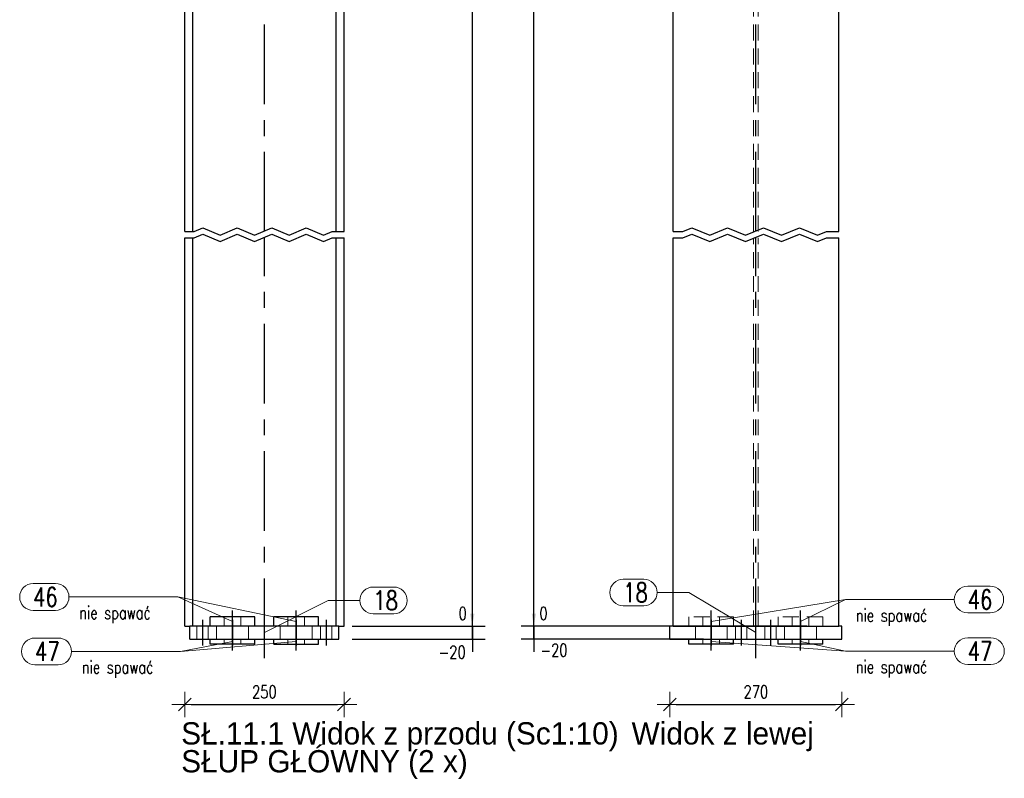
# Model space of a CAD drawing. Header units: millimetres. Extents: x 2097 to 3301, y 14853 to 15503.
# Tile 34 of 97: x 2280 to 2435, y 15200 to 15319. Entities that reach past the tile are written whole.
import ezdxf

# ---------------------------------------------------------------- set-up
doc = ezdxf.new("R2010")
doc.units = ezdxf.units.MM
doc.header["$LTSCALE"] = 10
doc.linetypes.add('HIDDEN', pattern=[0.375, 0.25, -0.125])
doc.linetypes.add('MITTE', pattern=[2, 1.25, -0.25, 0.25, -0.25])
doc.layers.get('Defpoints').update_dxf_attribs({"color": 1})
for name, color, linetype, lineweight in [('PS_DIM', 4, 'Continuous', 13), ('PS_Hidden', 2, 'HIDDEN', 9), ('PS_Pos', 1, 'Continuous', 15), ('PS_SOLID', 7, 'Continuous', 30)]:
    doc.layers.add(name, color=color, linetype=linetype, lineweight=lineweight)
doc.layers.add('PS_MID', color=5, linetype='MITTE')
doc.layers.add('PS_SHAPE', color=3, linetype='Continuous')
doc.styles.add('simplex', font='simplex.shx', dxfattribs={"width": 0.75})
doc.dimstyles.new('1_10_GŁ_DS1-LS10', dxfattribs={"dimtxt": 2, "dimasz": 2, "dimexe": 2, "dimexo": 5, "dimgap": 1, "dimtad": 1, "dimjust": 4, "dimdec": 0, "dimlfac": 10, "dimtxsty": 'simplex', "dimblk1": 'NONE', "dimsah": 1, "dimcen": 2, "dimclrd": 256, "dimclre": 256, "dimclrt": 3, "dimadec": 1, "dimazin": 0, "dimtfac": 1, "dimtdec": 0, "dimtmove": 2, "dimatfit": 3, "dimfxl": 1, "dimarcsym": 0})
doc.dimstyles.new('1_10_PRZ', dxfattribs={"dimtxt": 2, "dimasz": 1, "dimexe": 2, "dimexo": 5, "dimgap": 1, "dimtad": 1, "dimdec": 0, "dimlfac": 10, "dimtxsty": 'simplex', "dimblk": 'dimznak', "dimcen": 2, "dimse1": 1, "dimse2": 1, "dimclrt": 3, "dimadec": 1, "dimazin": 0, "dimtfac": 1, "dimtdec": 0, "dimtix": 1, "dimtmove": 2, "dimatfit": 3, "dimldrblk": 'dim-grot', "dimfxl": 1, "dimarcsym": 0})

# ---------------------------------------------------------------- blocks, each defined once
blk = doc.blocks.new('dimznak')
at = {"color": 0}
for points in [[(0, 2), (0, -2)], [(-2, 0), (2, 0)]]:
    blk.add_lwpolyline(points, dxfattribs=at)
at = {"color": 2}
blk.add_lwpolyline([(1, 1), (-1, -1)], dxfattribs=at)
blk = doc.blocks.new('*D1316')
at = {"layer": 'Defpoints', "color": 0, "transparency": 16777216}
for p in [(2306.1, 15232.8), (2331.1, 15232.8), (2331.1, 15211.61)]:
    blk.add_point(p, dxfattribs=at)
at = {"layer": 'PS_DIM', "color": 0, "lineweight": -2, "transparency": 16777216}
blk.add_line((2307.1, 15211.61), (2330.1, 15211.61), dxfattribs=at)
at = {"layer": 'PS_DIM', "color": 0, "lineweight": -2, "transparency": 16777216, "rotation": 180}
blk.add_blockref('dimznak', (2306.1, 15211.61), dxfattribs=at)
at = {"layer": 'PS_DIM', "color": 0, "lineweight": -2, "transparency": 16777216}
blk.add_blockref('dimznak', (2331.1, 15211.61), dxfattribs=at)
at = {"layer": 'PS_DIM', "color": 3, "transparency": 16777216, "insert": (2318.6, 15213.61), "char_height": 2, "attachment_point": 5, "style": 'simplex'}
blk.add_mtext('250', dxfattribs=at)
blk = doc.blocks.new('dim-grot')
blk.add_hatch(color=256).paths.add_polyline_path([(0, 0), (-2, 0.5), (-2, -0.5)])
blk.add_lwpolyline([(0, 0), (-2, 0.5), (-2, -0.5), (0, 0)])
blk = doc.blocks.new('*D1320')
at = {"layer": 'Defpoints', "color": 0, "transparency": 16777216}
for p in [(2382.25, 15223.91), (2409.25, 15223.91), (2409.25, 15211.61)]:
    blk.add_point(p, dxfattribs=at)
at = {"layer": 'PS_DIM', "color": 0, "lineweight": -2, "transparency": 16777216}
blk.add_line((2383.25, 15211.61), (2408.25, 15211.61), dxfattribs=at)
at = {"layer": 'PS_DIM', "color": 0, "lineweight": -2, "transparency": 16777216, "rotation": 180}
blk.add_blockref('dimznak', (2382.25, 15211.61), dxfattribs=at)
at = {"layer": 'PS_DIM', "color": 0, "lineweight": -2, "transparency": 16777216}
blk.add_blockref('dimznak', (2409.25, 15211.61), dxfattribs=at)
at = {"layer": 'PS_DIM', "color": 3, "transparency": 16777216, "insert": (2395.75, 15213.61), "char_height": 2, "attachment_point": 5, "style": 'simplex'}
blk.add_mtext('270', dxfattribs=at)
blk = doc.blocks.new('*X77')
at = {"color": 0}
blk.add_text('Widok z lewej', height=3.5, dxfattribs=at).set_placement((3692.82, 15205.34))
blk = doc.blocks.new('*D1324')
at = {"layer": 'Defpoints', "color": 0, "transparency": 16777216}
for p in [(2331.1, 15223.91), (2351.25, 15223.91), (2327.4, 15221.91)]:
    blk.add_point(p, dxfattribs=at)
at = {"layer": 'PS_DIM', "lineweight": -2, "transparency": 16777216}
for p, q in [((2351.25, 15225.91), (2351.25, 15227.91)), ((2336.1, 15223.91), (2353.25, 15223.91)), ((2351.25, 15221.91), (2351.25, 15223.91)), ((2332.4, 15221.91), (2353.25, 15221.91)), ((2351.25, 15221.91), (2351.25, 15219.91))]:
    blk.add_line(p, q, dxfattribs=at)
at = {"layer": 'PS_DIM', "transparency": 16777216}
blk.add_solid([(2350.91, 15225.91), (2351.58, 15225.91), (2351.25, 15223.91)], dxfattribs=at)
at = {"layer": 'PS_DIM', "color": 3, "transparency": 16777216, "insert": (2348.08, 15219.84), "char_height": 2, "attachment_point": 5, "rotation": 0.0573, "style": 'simplex'}
blk.add_mtext('-20', dxfattribs=at)
blk = doc.blocks.new('_None')
blk = doc.blocks.new('*D1325')
at = {"layer": 'Defpoints', "color": 0, "transparency": 16777216}
for p in [(2327.4, 15223.91), (2331.1, 15223.91), (2351.25, 15223.91)]:
    blk.add_point(p, dxfattribs=at)
at = {"layer": 'PS_DIM', "lineweight": -2, "transparency": 16777216}
for p, q in [((2351.25, 15225.91), (2351.25, 15227.91)), ((2332.4, 15223.91), (2353.25, 15223.91)), ((2336.1, 15223.91), (2353.25, 15223.91)), ((2351.25, 15223.91), (2351.25, 15221.91))]:
    blk.add_line(p, q, dxfattribs=at)
at = {"layer": 'PS_DIM', "transparency": 16777216}
blk.add_solid([(2350.91, 15225.91), (2351.58, 15225.91), (2351.25, 15223.91)], dxfattribs=at)
at = {"layer": 'PS_DIM', "color": 3, "transparency": 16777216, "insert": (2349.73, 15225.93), "char_height": 2, "attachment_point": 5, "rotation": 0.0573, "style": 'simplex'}
blk.add_mtext('0', dxfattribs=at)
blk = doc.blocks.new('*D1326')
at = {"layer": 'Defpoints', "color": 0, "transparency": 16777216}
for p in [(2321.59, 15346.41), (2351.25, 15346.41), (2331.1, 15223.91)]:
    blk.add_point(p, dxfattribs=at)
at = {"layer": 'PS_DIM', "lineweight": -2, "transparency": 16777216}
for p, q in [((2326.59, 15346.41), (2353.25, 15346.41)), ((2351.25, 15223.91), (2351.25, 15344.41)), ((2336.1, 15223.91), (2353.25, 15223.91))]:
    blk.add_line(p, q, dxfattribs=at)
at = {"layer": 'PS_DIM', "transparency": 16777216}
blk.add_solid([(2350.91, 15344.41), (2351.58, 15344.41), (2351.25, 15346.41)], dxfattribs=at)
at = {"layer": 'PS_DIM', "color": 3, "transparency": 16777216, "insert": (2347.58, 15348.43), "char_height": 2, "attachment_point": 5, "rotation": 0.0573, "style": 'simplex'}
blk.add_mtext('5645', dxfattribs=at)
blk = doc.blocks.new('*D1327')
at = {"layer": 'Defpoints', "color": 0, "transparency": 16777216}
for p in [(2318.2, 15357.41), (2351.25, 15357.41), (2331.1, 15223.91)]:
    blk.add_point(p, dxfattribs=at)
at = {"layer": 'PS_DIM', "lineweight": -2, "transparency": 16777216}
for p, q in [((2323.2, 15357.41), (2353.25, 15357.41)), ((2351.25, 15223.91), (2351.25, 15355.41)), ((2336.1, 15223.91), (2353.25, 15223.91))]:
    blk.add_line(p, q, dxfattribs=at)
at = {"layer": 'PS_DIM', "transparency": 16777216}
blk.add_solid([(2350.91, 15355.41), (2351.58, 15355.41), (2351.25, 15357.41)], dxfattribs=at)
at = {"layer": 'PS_DIM', "color": 3, "transparency": 16777216, "insert": (2347.58, 15359.43), "char_height": 2, "attachment_point": 5, "rotation": 0.0573, "style": 'simplex'}
blk.add_mtext('5755', dxfattribs=at)
blk = doc.blocks.new('*D1328')
at = {"layer": 'Defpoints', "color": 0, "transparency": 16777216}
for p in [(2307.42, 15366.6), (2351.25, 15366.6), (2331.1, 15223.91)]:
    blk.add_point(p, dxfattribs=at)
at = {"layer": 'PS_DIM', "lineweight": -2, "transparency": 16777216}
for p, q in [((2312.42, 15366.6), (2353.25, 15366.6)), ((2351.25, 15223.91), (2351.25, 15364.6)), ((2336.1, 15223.91), (2353.25, 15223.91))]:
    blk.add_line(p, q, dxfattribs=at)
at = {"layer": 'PS_DIM', "transparency": 16777216}
blk.add_solid([(2350.91, 15364.6), (2351.58, 15364.6), (2351.25, 15366.6)], dxfattribs=at)
at = {"layer": 'PS_DIM', "color": 3, "transparency": 16777216, "insert": (2347.58, 15368.62), "char_height": 2, "attachment_point": 5, "rotation": 0.0573, "style": 'simplex'}
blk.add_mtext('5847', dxfattribs=at)
blk = doc.blocks.new('*D1329')
at = {"layer": 'Defpoints', "color": 0, "transparency": 16777216}
for p in [(2307.42, 15396.98), (2351.25, 15396.98), (2331.1, 15223.91)]:
    blk.add_point(p, dxfattribs=at)
at = {"layer": 'PS_DIM', "lineweight": -2, "transparency": 16777216}
for p, q in [((2312.42, 15396.98), (2353.25, 15396.98)), ((2351.25, 15223.91), (2351.25, 15394.98)), ((2336.1, 15223.91), (2353.25, 15223.91))]:
    blk.add_line(p, q, dxfattribs=at)
at = {"layer": 'PS_DIM', "transparency": 16777216}
blk.add_solid([(2350.91, 15394.98), (2351.58, 15394.98), (2351.25, 15396.98)], dxfattribs=at)
at = {"layer": 'PS_DIM', "color": 3, "transparency": 16777216, "insert": (2348.05, 15399), "char_height": 2, "attachment_point": 5, "rotation": 0.0573, "style": 'simplex'}
blk.add_mtext('6151', dxfattribs=at)
blk = doc.blocks.new('*D1330')
at = {"layer": 'Defpoints', "color": 0, "transparency": 16777216}
for p in [(2307.42, 15415.98), (2351.25, 15415.98), (2331.1, 15223.91)]:
    blk.add_point(p, dxfattribs=at)
at = {"layer": 'PS_DIM', "lineweight": -2, "transparency": 16777216}
for p, q in [((2312.42, 15415.98), (2353.25, 15415.98)), ((2351.25, 15223.91), (2351.25, 15413.98)), ((2336.1, 15223.91), (2353.25, 15223.91))]:
    blk.add_line(p, q, dxfattribs=at)
at = {"layer": 'PS_DIM', "transparency": 16777216}
blk.add_solid([(2350.91, 15413.98), (2351.58, 15413.98), (2351.25, 15415.98)], dxfattribs=at)
at = {"layer": 'PS_DIM', "color": 3, "transparency": 16777216, "insert": (2347.9, 15418), "char_height": 2, "attachment_point": 5, "rotation": 0.0573, "style": 'simplex'}
blk.add_mtext('6341', dxfattribs=at)
blk = doc.blocks.new('*D1331')
at = {"layer": 'Defpoints', "color": 0, "transparency": 16777216}
for p in [(2318.2, 15438.91), (2351.25, 15438.91), (2331.1, 15223.91)]:
    blk.add_point(p, dxfattribs=at)
at = {"layer": 'PS_DIM', "lineweight": -2, "transparency": 16777216}
for p, q in [((2323.2, 15438.91), (2353.25, 15438.91)), ((2351.25, 15223.91), (2351.25, 15436.91)), ((2336.1, 15223.91), (2353.25, 15223.91))]:
    blk.add_line(p, q, dxfattribs=at)
at = {"layer": 'PS_DIM', "transparency": 16777216}
blk.add_solid([(2350.91, 15436.91), (2351.58, 15436.91), (2351.25, 15438.91)], dxfattribs=at)
at = {"layer": 'PS_DIM', "color": 3, "transparency": 16777216, "insert": (2347.58, 15437.25), "char_height": 2, "attachment_point": 5, "rotation": 0.0573, "style": 'simplex'}
blk.add_mtext('6570', dxfattribs=at)
blk = doc.blocks.new('*D1332')
at = {"layer": 'Defpoints', "color": 0, "transparency": 16777216}
for p in [(2307.42, 15441.23), (2351.25, 15441.23), (2331.1, 15223.91)]:
    blk.add_point(p, dxfattribs=at)
at = {"layer": 'PS_DIM', "lineweight": -2, "transparency": 16777216}
for p, q in [((2312.42, 15441.23), (2353.25, 15441.23)), ((2351.25, 15223.91), (2351.25, 15439.23)), ((2336.1, 15223.91), (2353.25, 15223.91))]:
    blk.add_line(p, q, dxfattribs=at)
at = {"layer": 'PS_DIM', "transparency": 16777216}
blk.add_solid([(2350.91, 15439.23), (2351.58, 15439.23), (2351.25, 15441.23)], dxfattribs=at)
at = {"layer": 'PS_DIM', "color": 3, "transparency": 16777216, "insert": (2347.58, 15443.25), "char_height": 2, "attachment_point": 5, "rotation": 0.0573, "style": 'simplex'}
blk.add_mtext('6593', dxfattribs=at)
blk = doc.blocks.new('*D1333')
at = {"layer": 'Defpoints', "color": 0, "transparency": 16777216}
for p in [(2312.21, 15451.91), (2351.25, 15451.91), (2331.1, 15223.91)]:
    blk.add_point(p, dxfattribs=at)
at = {"layer": 'PS_DIM', "lineweight": -2, "transparency": 16777216}
for p, q in [((2317.21, 15451.91), (2353.25, 15451.91)), ((2351.25, 15223.91), (2351.25, 15449.91)), ((2336.1, 15223.91), (2353.25, 15223.91))]:
    blk.add_line(p, q, dxfattribs=at)
at = {"layer": 'PS_DIM', "transparency": 16777216}
blk.add_solid([(2350.91, 15449.91), (2351.58, 15449.91), (2351.25, 15451.91)], dxfattribs=at)
at = {"layer": 'PS_DIM', "color": 3, "transparency": 16777216, "insert": (2347.58, 15453.93), "char_height": 2, "attachment_point": 5, "rotation": 0.0573, "style": 'simplex'}
blk.add_mtext('6700', dxfattribs=at)
blk = doc.blocks.new('*D1395')
at = {"layer": 'Defpoints', "color": 0, "transparency": 16777216}
for p in [(2360.89, 15223.91), (2408.75, 15223.91), (2392.55, 15221.91)]:
    blk.add_point(p, dxfattribs=at)
at = {"layer": 'PS_DIM', "lineweight": -2, "transparency": 16777216}
for p, q in [((2360.89, 15225.91), (2360.89, 15227.91)), ((2403.75, 15223.91), (2358.89, 15223.91)), ((2360.89, 15221.91), (2360.89, 15223.91)), ((2387.55, 15221.91), (2358.89, 15221.91)), ((2360.89, 15221.91), (2360.89, 15219.91))]:
    blk.add_line(p, q, dxfattribs=at)
at = {"layer": 'PS_DIM', "transparency": 16777216}
blk.add_solid([(2360.56, 15225.91), (2361.23, 15225.91), (2360.89, 15223.91)], dxfattribs=at)
at = {"layer": 'PS_DIM', "color": 3, "transparency": 16777216, "insert": (2364.06, 15220.16), "char_height": 2, "attachment_point": 5, "rotation": 0.0573, "style": 'simplex'}
blk.add_mtext('-20', dxfattribs=at)
blk = doc.blocks.new('*D1396')
at = {"layer": 'Defpoints', "color": 0, "transparency": 16777216}
for p in [(2360.89, 15223.91), (2392.55, 15223.91), (2408.75, 15223.91)]:
    blk.add_point(p, dxfattribs=at)
at = {"layer": 'PS_DIM', "lineweight": -2, "transparency": 16777216}
for p, q in [((2360.89, 15225.91), (2360.89, 15227.91)), ((2403.75, 15223.91), (2358.89, 15223.91)), ((2387.55, 15223.91), (2358.89, 15223.91)), ((2360.89, 15223.91), (2360.89, 15221.91))]:
    blk.add_line(p, q, dxfattribs=at)
at = {"layer": 'PS_DIM', "transparency": 16777216}
blk.add_solid([(2360.56, 15225.91), (2361.23, 15225.91), (2360.89, 15223.91)], dxfattribs=at)
at = {"layer": 'PS_DIM', "color": 3, "transparency": 16777216, "insert": (2362.41, 15225.93), "char_height": 2, "attachment_point": 5, "rotation": 0.0573, "style": 'simplex'}
blk.add_mtext('0', dxfattribs=at)
blk = doc.blocks.new('*D1397')
at = {"layer": 'Defpoints', "color": 0, "transparency": 16777216}
for p in [(2360.89, 15354.41), (2381.15, 15354.41), (2408.75, 15223.91)]:
    blk.add_point(p, dxfattribs=at)
at = {"layer": 'PS_DIM', "lineweight": -2, "transparency": 16777216}
for p, q in [((2376.15, 15354.41), (2358.89, 15354.41)), ((2360.89, 15223.91), (2360.89, 15352.41)), ((2403.75, 15223.91), (2358.89, 15223.91))]:
    blk.add_line(p, q, dxfattribs=at)
at = {"layer": 'PS_DIM', "transparency": 16777216}
blk.add_solid([(2360.56, 15352.41), (2361.23, 15352.41), (2360.89, 15354.41)], dxfattribs=at)
at = {"layer": 'PS_DIM', "color": 3, "transparency": 16777216, "insert": (2364.56, 15356.43), "char_height": 2, "attachment_point": 5, "rotation": 0.0573, "style": 'simplex'}
blk.add_mtext('5725', dxfattribs=at)
blk = doc.blocks.new('*D1398')
at = {"layer": 'Defpoints', "color": 0, "transparency": 16777216}
for p in [(2360.89, 15428.91), (2381.15, 15428.91), (2408.75, 15223.91)]:
    blk.add_point(p, dxfattribs=at)
at = {"layer": 'PS_DIM', "lineweight": -2, "transparency": 16777216}
for p, q in [((2376.15, 15428.91), (2358.89, 15428.91)), ((2360.89, 15223.91), (2360.89, 15426.91)), ((2403.75, 15223.91), (2358.89, 15223.91))]:
    blk.add_line(p, q, dxfattribs=at)
at = {"layer": 'PS_DIM', "transparency": 16777216}
blk.add_solid([(2360.56, 15426.91), (2361.23, 15426.91), (2360.89, 15428.91)], dxfattribs=at)
at = {"layer": 'PS_DIM', "color": 3, "transparency": 16777216, "insert": (2364.56, 15430.93), "char_height": 2, "attachment_point": 5, "rotation": 0.0573, "style": 'simplex'}
blk.add_mtext('6470', dxfattribs=at)
blk = doc.blocks.new('*D1399')
at = {"layer": 'Defpoints', "color": 0, "transparency": 16777216}
for p in [(2360.89, 15434.91), (2381.15, 15434.91), (2408.75, 15223.91)]:
    blk.add_point(p, dxfattribs=at)
at = {"layer": 'PS_DIM', "lineweight": -2, "transparency": 16777216}
for p, q in [((2376.15, 15434.91), (2358.89, 15434.91)), ((2360.89, 15223.91), (2360.89, 15432.91)), ((2403.75, 15223.91), (2358.89, 15223.91))]:
    blk.add_line(p, q, dxfattribs=at)
at = {"layer": 'PS_DIM', "transparency": 16777216}
blk.add_solid([(2360.56, 15432.91), (2361.23, 15432.91), (2360.89, 15434.91)], dxfattribs=at)
at = {"layer": 'PS_DIM', "color": 3, "transparency": 16777216, "insert": (2364.56, 15436.93), "char_height": 2, "attachment_point": 5, "rotation": 0.0573, "style": 'simplex'}
blk.add_mtext('6530', dxfattribs=at)
blk = doc.blocks.new('*D1400')
at = {"layer": 'Defpoints', "color": 0, "transparency": 16777216}
for p in [(2360.89, 15451.91), (2388.66, 15451.91), (2408.75, 15223.91)]:
    blk.add_point(p, dxfattribs=at)
at = {"layer": 'PS_DIM', "lineweight": -2, "transparency": 16777216}
for p, q in [((2383.66, 15451.91), (2358.89, 15451.91)), ((2360.89, 15223.91), (2360.89, 15449.91)), ((2403.75, 15223.91), (2358.89, 15223.91))]:
    blk.add_line(p, q, dxfattribs=at)
at = {"layer": 'PS_DIM', "transparency": 16777216}
blk.add_solid([(2360.56, 15449.91), (2361.23, 15449.91), (2360.89, 15451.91)], dxfattribs=at)
at = {"layer": 'PS_DIM', "color": 3, "transparency": 16777216, "insert": (2364.56, 15453.93), "char_height": 2, "attachment_point": 5, "rotation": 0.0573, "style": 'simplex'}
blk.add_mtext('6700', dxfattribs=at)
blk = doc.blocks.new('*X582')
at = {"color": 1}
for p, q in [((2506.1, 15285.91), (2507.58, 15285.91)), ((2507.58, 15285.91), (2508.93, 15286.48)), ((2508.93, 15286.48), (2511.64, 15285.34)), ((2511.64, 15285.34), (2514.35, 15286.48)), ((2514.35, 15286.48), (2517.06, 15285.34)), ((2517.06, 15285.34), (2519.77, 15286.48)), ((2519.77, 15286.48), (2522.48, 15285.34)), ((2522.48, 15285.34), (2525.18, 15286.48)), ((2525.18, 15286.48), (2527.89, 15285.34)), ((2527.89, 15285.34), (2529.25, 15285.91)), ((2529.25, 15285.91), (2531.1, 15285.91)), ((2506.1, 15284.91), (2507.58, 15284.91)), ((2507.58, 15284.91), (2508.93, 15285.48)), ((2508.93, 15285.48), (2511.64, 15284.34)), ((2511.64, 15284.34), (2514.35, 15285.48)), ((2514.35, 15285.48), (2517.06, 15284.34)), ((2517.06, 15284.34), (2519.77, 15285.48)), ((2519.77, 15285.48), (2522.48, 15284.34)), ((2522.48, 15284.34), (2525.18, 15285.48)), ((2525.18, 15285.48), (2527.89, 15284.34)), ((2527.89, 15284.34), (2529.25, 15284.91)), ((2529.25, 15284.91), (2531.1, 15284.91))]:
    blk.add_line(p, q, dxfattribs=at)
at = {"layer": 'PS_Hidden', "color": 2, "linetype": 'HIDDEN'}
for p, q in [((2512.3, 15225.41), (2512.3, 15223.91)), ((2514.9, 15225.41), (2514.9, 15223.91)), ((2522.3, 15225.41), (2522.3, 15223.91)), ((2524.9, 15225.41), (2524.9, 15223.91)), ((2508, 15221.91), (2508, 15223.91)), ((2509.8, 15221.91), (2509.8, 15223.91)), ((2511.1, 15221.91), (2511.1, 15223.91)), ((2516.1, 15221.91), (2516.1, 15223.91)), ((2521.1, 15221.91), (2521.1, 15223.91)), ((2521.1, 15221.91), (2521.1, 15223.91)), ((2526.1, 15221.91), (2526.1, 15223.91)), ((2526.1, 15221.91), (2526.1, 15223.91)), ((2527.4, 15221.91), (2527.4, 15223.91)), ((2529.2, 15221.91), (2529.2, 15223.91)), ((2512.3, 15221.91), (2512.3, 15221.11)), ((2514.9, 15221.91), (2514.9, 15221.11)), ((2522.3, 15221.91), (2522.3, 15221.11)), ((2524.9, 15221.91), (2524.9, 15221.11))]:
    blk.add_line(p, q, dxfattribs=at)
at = {"layer": 'PS_MID', "color": 5, "linetype": 'MITTE'}
for p, q in [((2518.6, 15285.91), (2518.6, 15456.91)), ((2518.6, 15218.91), (2518.6, 15284.91)), ((2513.6, 15222.91), (2513.6, 15226.41)), ((2513.6, 15222.91), (2513.6, 15226.41)), ((2523.6, 15222.91), (2523.6, 15226.41)), ((2523.6, 15222.91), (2523.6, 15226.41)), ((2508.9, 15224.91), (2508.9, 15220.91)), ((2508.9, 15224.91), (2508.9, 15220.91)), ((2513.6, 15224.91), (2513.6, 15220.91)), ((2513.6, 15224.91), (2513.6, 15220.91)), ((2523.6, 15224.91), (2523.6, 15220.91)), ((2523.6, 15224.91), (2523.6, 15220.91)), ((2528.3, 15224.91), (2528.3, 15220.91)), ((2528.3, 15224.91), (2528.3, 15220.91)), ((2513.6, 15220.11), (2513.6, 15222.91)), ((2513.6, 15220.11), (2513.6, 15222.91)), ((2523.6, 15220.11), (2523.6, 15222.91)), ((2523.6, 15220.11), (2523.6, 15222.91))]:
    blk.add_line(p, q, dxfattribs=at)
at = {"layer": 'PS_SOLID', "color": 7, "linetype": 'Continuous'}
for p, q in [((2506.1, 15285.91), (2506.1, 15451.91)), ((2507.35, 15285.91), (2507.35, 15451.91)), ((2529.85, 15285.91), (2529.85, 15451.91)), ((2531.1, 15285.91), (2531.1, 15451.91)), ((2506.1, 15223.91), (2506.1, 15284.91)), ((2507.35, 15223.91), (2507.35, 15284.91)), ((2529.85, 15223.91), (2529.85, 15284.91)), ((2531.1, 15223.91), (2531.1, 15284.91)), ((2510.1, 15223.91), (2510.1, 15225.41)), ((2517.1, 15225.41), (2510.1, 15225.41)), ((2517.1, 15223.91), (2517.1, 15225.41)), ((2520.1, 15223.91), (2520.1, 15225.41)), ((2527.1, 15225.41), (2520.1, 15225.41)), ((2527.1, 15223.91), (2527.1, 15225.41)), ((2506.1, 15223.91), (2506.9, 15223.91)), ((2506.9, 15221.91), (2506.9, 15223.91)), ((2530.3, 15223.91), (2506.9, 15223.91)), ((2530.3, 15221.91), (2530.3, 15223.91)), ((2530.3, 15223.91), (2531.1, 15223.91)), ((2506.9, 15221.91), (2530.3, 15221.91)), ((2510.1, 15221.11), (2510.1, 15221.91)), ((2517.1, 15221.11), (2510.1, 15221.11)), ((2517.1, 15221.11), (2517.1, 15221.91)), ((2520.1, 15221.11), (2520.1, 15221.91)), ((2520.1, 15221.11), (2527.1, 15221.11)), ((2527.1, 15221.11), (2527.1, 15221.91))]:
    blk.add_line(p, q, dxfattribs=at)
blk = doc.blocks.new('*X592')
at = {"color": 1}
for p, q in [((2535.7, 15230.07), (2538.92, 15230.07)), ((2518.6, 15222.91), (2528.6, 15227.97)), ((2528.6, 15227.97), (2533.6, 15227.97)), ((2535.7, 15225.87), (2538.92, 15225.87))]:
    blk.add_line(p, q, dxfattribs=at)
for centre, start, end in [((2535.7, 15227.97), 90, 270), ((2538.92, 15227.97), 270, 90)]:
    blk.add_arc(centre, 2.1, start, end, dxfattribs=at)
at = {"color": 2, "style": 'simplex', "width": 0.75}
blk.add_text('18', height=3, dxfattribs=at).set_placement((2535.7, 15226.47))
blk = doc.blocks.new('*X599')
at = {"color": 1}
for p, q in [((2582.75, 15285.91), (2584.28, 15285.91)), ((2584.28, 15285.91), (2585.69, 15286.51)), ((2584.28, 15284.91), (2585.69, 15285.51)), ((2585.69, 15286.51), (2588.5, 15285.32)), ((2585.69, 15285.51), (2588.5, 15284.32)), ((2588.5, 15285.32), (2591.32, 15286.51)), ((2588.5, 15284.32), (2591.32, 15285.51)), ((2591.32, 15286.51), (2594.14, 15285.32)), ((2591.32, 15285.51), (2594.14, 15284.32)), ((2594.14, 15285.32), (2596.96, 15286.51)), ((2594.14, 15284.32), (2596.96, 15285.51)), ((2596.96, 15286.51), (2599.77, 15285.32)), ((2596.96, 15285.51), (2599.77, 15284.32)), ((2599.77, 15285.32), (2602.59, 15286.51)), ((2599.77, 15284.32), (2602.59, 15285.51)), ((2602.59, 15286.51), (2605.41, 15285.32)), ((2602.59, 15285.51), (2605.41, 15284.32)), ((2605.41, 15285.32), (2606.82, 15285.91)), ((2606.82, 15285.91), (2608.75, 15285.91)), ((2582.75, 15284.91), (2584.28, 15284.91)), ((2605.41, 15284.32), (2606.82, 15284.91)), ((2606.82, 15284.91), (2608.75, 15284.91))]:
    blk.add_line(p, q, dxfattribs=at)
at = {"layer": 'PS_Hidden', "color": 2, "linetype": 'HIDDEN'}
for p, q in [((2595.37, 15285.91), (2595.37, 15451.91)), ((2596.12, 15285.91), (2596.12, 15451.91)), ((2595.37, 15223.91), (2595.37, 15284.91)), ((2596.12, 15223.91), (2596.12, 15284.91)), ((2585.25, 15223.91), (2585.25, 15225.41)), ((2592.25, 15225.41), (2585.25, 15225.41)), ((2587.45, 15225.41), (2587.45, 15223.91)), ((2590.05, 15225.41), (2590.05, 15223.91)), ((2592.25, 15223.91), (2592.25, 15225.41)), ((2599.25, 15223.91), (2599.25, 15225.41)), ((2606.25, 15225.41), (2599.25, 15225.41)), ((2601.45, 15225.41), (2601.45, 15223.91)), ((2604.05, 15225.41), (2604.05, 15223.91)), ((2606.25, 15223.91), (2606.25, 15225.41)), ((2586.25, 15221.91), (2586.25, 15223.91)), ((2591.25, 15221.91), (2591.25, 15223.91)), ((2592.55, 15221.91), (2592.55, 15223.91)), ((2594.35, 15221.91), (2594.35, 15223.91)), ((2597.15, 15221.91), (2597.15, 15223.91)), ((2598.95, 15221.91), (2598.95, 15223.91)), ((2600.25, 15221.91), (2600.25, 15223.91)), ((2605.25, 15221.91), (2605.25, 15223.91)), ((2587.45, 15221.91), (2587.45, 15221.11)), ((2590.05, 15221.91), (2590.05, 15221.11)), ((2601.45, 15221.91), (2601.45, 15221.11)), ((2604.05, 15221.91), (2604.05, 15221.11))]:
    blk.add_line(p, q, dxfattribs=at)
at = {"layer": 'PS_MID', "color": 5, "linetype": 'MITTE'}
for p, q in [((2595.75, 15285.91), (2595.75, 15456.91)), ((2595.75, 15218.91), (2595.75, 15284.91)), ((2588.75, 15222.91), (2588.75, 15226.41)), ((2588.75, 15222.91), (2588.75, 15226.41)), ((2602.75, 15222.91), (2602.75, 15226.41)), ((2602.75, 15222.91), (2602.75, 15226.41)), ((2588.75, 15224.91), (2588.75, 15220.91)), ((2588.75, 15224.91), (2588.75, 15220.91)), ((2593.45, 15224.91), (2593.45, 15220.91)), ((2593.45, 15224.91), (2593.45, 15220.91)), ((2598.05, 15224.91), (2598.05, 15220.91)), ((2598.05, 15224.91), (2598.05, 15220.91)), ((2602.75, 15224.91), (2602.75, 15220.91)), ((2602.75, 15224.91), (2602.75, 15220.91)), ((2588.75, 15220.11), (2588.75, 15222.91)), ((2588.75, 15220.11), (2588.75, 15222.91)), ((2602.75, 15220.11), (2602.75, 15222.91)), ((2602.75, 15220.11), (2602.75, 15222.91))]:
    blk.add_line(p, q, dxfattribs=at)
at = {"layer": 'PS_SOLID', "color": 7, "linetype": 'Continuous'}
for p, q in [((2582.75, 15285.91), (2582.75, 15451.91)), ((2608.75, 15285.91), (2608.75, 15451.91)), ((2582.75, 15223.91), (2582.75, 15284.91)), ((2608.75, 15223.91), (2608.75, 15284.91)), ((2582.25, 15221.91), (2582.25, 15223.91)), ((2582.75, 15223.91), (2582.25, 15223.91)), ((2582.75, 15223.91), (2608.75, 15223.91)), ((2609.25, 15223.91), (2608.75, 15223.91)), ((2609.25, 15221.91), (2609.25, 15223.91)), ((2582.25, 15221.91), (2609.25, 15221.91)), ((2585.25, 15221.11), (2585.25, 15221.91)), ((2592.25, 15221.11), (2585.25, 15221.11)), ((2592.25, 15221.11), (2592.25, 15221.91)), ((2599.25, 15221.11), (2599.25, 15221.91)), ((2606.25, 15221.11), (2599.25, 15221.11)), ((2606.25, 15221.11), (2606.25, 15221.91))]:
    blk.add_line(p, q, dxfattribs=at)
blk = doc.blocks.new('*X609')
at = {"color": 1}
for p, q in [((2574.93, 15231.31), (2578.15, 15231.31)), ((2580.25, 15229.21), (2585.25, 15229.21)), ((2595.75, 15222.91), (2585.25, 15229.21)), ((2574.93, 15227.11), (2578.15, 15227.11))]:
    blk.add_line(p, q, dxfattribs=at)
for centre, start, end in [((2574.93, 15229.21), 90, 270), ((2578.15, 15229.21), 270, 90)]:
    blk.add_arc(centre, 2.1, start, end, dxfattribs=at)
at = {"color": 2, "style": 'simplex', "width": 0.75}
blk.add_text('18', height=3, dxfattribs=at).set_placement((2574.93, 15227.71))
blk = doc.blocks.new('*X616')
at = {"color": 1}
for p, q in [((2482.29, 15230.61), (2485.83, 15230.61)), ((2487.93, 15228.51), (2505.01, 15228.51)), ((2513.6, 15224.66), (2505.01, 15228.51)), ((2482.29, 15226.41), (2485.83, 15226.41))]:
    blk.add_line(p, q, dxfattribs=at)
for centre, start, end in [((2482.29, 15228.51), 90, 270), ((2485.83, 15228.51), 270, 90)]:
    blk.add_arc(centre, 2.1, start, end, dxfattribs=at)
at = {"color": 2, "style": 'simplex', "width": 0.75}
blk.add_text('46', height=3, dxfattribs=at).set_placement((2482.29, 15227.01))
at = {"color": 3, "style": 'simplex', "width": 0.75}
blk.add_text('nie spawać', height=2, dxfattribs=at).set_placement((2489.53, 15225.05))
blk = doc.blocks.new('*X617')
at = {"color": 1}
for p, q in [((2482.29, 15230.61), (2485.83, 15230.61)), ((2487.93, 15228.51), (2505.01, 15228.51)), ((2513.6, 15224.66), (2505.01, 15228.51)), ((2482.29, 15226.41), (2485.83, 15226.41))]:
    blk.add_line(p, q, dxfattribs=at)
for centre, start, end in [((2482.29, 15228.51), 90, 270), ((2485.83, 15228.51), 270, 90)]:
    blk.add_arc(centre, 2.1, start, end, dxfattribs=at)
at = {"color": 2, "style": 'simplex', "width": 0.75}
blk.add_text('46', height=3, dxfattribs=at).set_placement((2482.29, 15227.01))
at = {"color": 3, "style": 'simplex', "width": 0.75}
blk.add_text('nie spawać', height=2, dxfattribs=at).set_placement((2489.53, 15225.05))
blk = doc.blocks.new('*X618')
at = {"color": 1}
for p, q in [((2482.29, 15230.61), (2485.83, 15230.61)), ((2487.93, 15228.51), (2505.01, 15228.51)), ((2523.6, 15224.66), (2505.01, 15228.51)), ((2482.29, 15226.41), (2485.83, 15226.41))]:
    blk.add_line(p, q, dxfattribs=at)
for centre, start, end in [((2482.29, 15228.51), 90, 270), ((2485.83, 15228.51), 270, 90)]:
    blk.add_arc(centre, 2.1, start, end, dxfattribs=at)
at = {"color": 2, "style": 'simplex', "width": 0.75}
blk.add_text('46', height=3, dxfattribs=at).set_placement((2482.29, 15227.01))
at = {"color": 3, "style": 'simplex', "width": 0.75}
blk.add_text('nie spawać', height=2, dxfattribs=at).set_placement((2489.53, 15225.05))
blk = doc.blocks.new('*X619')
at = {"color": 1}
for p, q in [((2482.29, 15230.61), (2485.83, 15230.61)), ((2487.93, 15228.51), (2505.01, 15228.51)), ((2523.6, 15224.66), (2505.01, 15228.51)), ((2482.29, 15226.41), (2485.83, 15226.41))]:
    blk.add_line(p, q, dxfattribs=at)
for centre, start, end in [((2482.29, 15228.51), 90, 270), ((2485.83, 15228.51), 270, 90)]:
    blk.add_arc(centre, 2.1, start, end, dxfattribs=at)
at = {"color": 2, "style": 'simplex', "width": 0.75}
blk.add_text('46', height=3, dxfattribs=at).set_placement((2482.29, 15227.01))
at = {"color": 3, "style": 'simplex', "width": 0.75}
blk.add_text('nie spawać', height=2, dxfattribs=at).set_placement((2489.53, 15225.05))
blk = doc.blocks.new('*X620')
at = {"color": 1}
for p, q in [((2482.59, 15222.06), (2486.24, 15222.06)), ((2513.6, 15221.51), (2505.42, 15219.96)), ((2488.34, 15219.96), (2505.42, 15219.96)), ((2482.59, 15217.86), (2486.24, 15217.86))]:
    blk.add_line(p, q, dxfattribs=at)
for centre, start, end in [((2482.59, 15219.96), 90, 270), ((2486.24, 15219.96), 270, 90)]:
    blk.add_arc(centre, 2.1, start, end, dxfattribs=at)
at = {"color": 2, "style": 'simplex', "width": 0.75}
blk.add_text('47', height=3, dxfattribs=at).set_placement((2482.59, 15218.46))
at = {"color": 3, "style": 'simplex', "width": 0.75}
blk.add_text('nie spawać', height=2, dxfattribs=at).set_placement((2489.94, 15216.49))
blk = doc.blocks.new('*X621')
at = {"color": 1}
for p, q in [((2482.59, 15222.06), (2486.24, 15222.06)), ((2513.6, 15221.51), (2505.42, 15219.96)), ((2488.34, 15219.96), (2505.42, 15219.96)), ((2482.59, 15217.86), (2486.24, 15217.86))]:
    blk.add_line(p, q, dxfattribs=at)
for centre, start, end in [((2482.59, 15219.96), 90, 270), ((2486.24, 15219.96), 270, 90)]:
    blk.add_arc(centre, 2.1, start, end, dxfattribs=at)
at = {"color": 2, "style": 'simplex', "width": 0.75}
blk.add_text('47', height=3, dxfattribs=at).set_placement((2482.59, 15218.46))
at = {"color": 3, "style": 'simplex', "width": 0.75}
blk.add_text('nie spawać', height=2, dxfattribs=at).set_placement((2489.94, 15216.49))
blk = doc.blocks.new('*X622')
at = {"color": 1}
for p, q in [((2482.59, 15222.06), (2486.24, 15222.06)), ((2523.6, 15221.51), (2505.42, 15219.96)), ((2488.34, 15219.96), (2505.42, 15219.96)), ((2482.59, 15217.86), (2486.24, 15217.86))]:
    blk.add_line(p, q, dxfattribs=at)
for centre, start, end in [((2482.59, 15219.96), 90, 270), ((2486.24, 15219.96), 270, 90)]:
    blk.add_arc(centre, 2.1, start, end, dxfattribs=at)
at = {"color": 2, "style": 'simplex', "width": 0.75}
blk.add_text('47', height=3, dxfattribs=at).set_placement((2482.59, 15218.46))
at = {"color": 3, "style": 'simplex', "width": 0.75}
blk.add_text('nie spawać', height=2, dxfattribs=at).set_placement((2489.94, 15216.49))
blk = doc.blocks.new('*X623')
at = {"color": 1}
for p, q in [((2482.59, 15222.06), (2486.24, 15222.06)), ((2523.6, 15221.51), (2505.42, 15219.96)), ((2488.34, 15219.96), (2505.42, 15219.96)), ((2482.59, 15217.86), (2486.24, 15217.86))]:
    blk.add_line(p, q, dxfattribs=at)
for centre, start, end in [((2482.59, 15219.96), 90, 270), ((2486.24, 15219.96), 270, 90)]:
    blk.add_arc(centre, 2.1, start, end, dxfattribs=at)
at = {"color": 2, "style": 'simplex', "width": 0.75}
blk.add_text('47', height=3, dxfattribs=at).set_placement((2482.59, 15218.46))
at = {"color": 3, "style": 'simplex', "width": 0.75}
blk.add_text('nie spawać', height=2, dxfattribs=at).set_placement((2489.94, 15216.49))
blk = doc.blocks.new('*X648')
at = {"color": 1}
for p, q in [((2629, 15230.21), (2632.54, 15230.21)), ((2602.75, 15224.66), (2609.82, 15228.11)), ((2609.82, 15228.11), (2626.9, 15228.11)), ((2629, 15226.01), (2632.54, 15226.01))]:
    blk.add_line(p, q, dxfattribs=at)
for centre, start, end in [((2629, 15228.11), 90, 270), ((2632.54, 15228.11), 270, 90)]:
    blk.add_arc(centre, 2.1, start, end, dxfattribs=at)
at = {"color": 2, "style": 'simplex', "width": 0.75}
blk.add_text('46', height=3, dxfattribs=at).set_placement((2629, 15226.61))
at = {"color": 3, "style": 'simplex', "width": 0.75}
blk.add_text('nie spawać', height=2, dxfattribs=at).set_placement((2611.42, 15224.64))
blk = doc.blocks.new('*X649')
at = {"color": 1}
for p, q in [((2629, 15230.21), (2632.54, 15230.21)), ((2588.75, 15224.66), (2609.82, 15228.11)), ((2609.82, 15228.11), (2626.9, 15228.11)), ((2629, 15226.01), (2632.54, 15226.01))]:
    blk.add_line(p, q, dxfattribs=at)
for centre, start, end in [((2629, 15228.11), 90, 270), ((2632.54, 15228.11), 270, 90)]:
    blk.add_arc(centre, 2.1, start, end, dxfattribs=at)
at = {"color": 2, "style": 'simplex', "width": 0.75}
blk.add_text('46', height=3, dxfattribs=at).set_placement((2629, 15226.61))
at = {"color": 3, "style": 'simplex', "width": 0.75}
blk.add_text('nie spawać', height=2, dxfattribs=at).set_placement((2611.42, 15224.64))
blk = doc.blocks.new('*X650')
at = {"color": 1}
for p, q in [((2629, 15230.21), (2632.54, 15230.21)), ((2602.75, 15224.66), (2609.82, 15228.11)), ((2609.82, 15228.11), (2626.9, 15228.11)), ((2629, 15226.01), (2632.54, 15226.01))]:
    blk.add_line(p, q, dxfattribs=at)
for centre, start, end in [((2629, 15228.11), 90, 270), ((2632.54, 15228.11), 270, 90)]:
    blk.add_arc(centre, 2.1, start, end, dxfattribs=at)
at = {"color": 2, "style": 'simplex', "width": 0.75}
blk.add_text('46', height=3, dxfattribs=at).set_placement((2629, 15226.61))
at = {"color": 3, "style": 'simplex', "width": 0.75}
blk.add_text('nie spawać', height=2, dxfattribs=at).set_placement((2611.42, 15224.64))
blk = doc.blocks.new('*X651')
at = {"color": 1}
for p, q in [((2629, 15230.21), (2632.54, 15230.21)), ((2588.75, 15224.66), (2609.82, 15228.11)), ((2609.82, 15228.11), (2626.9, 15228.11)), ((2629, 15226.01), (2632.54, 15226.01))]:
    blk.add_line(p, q, dxfattribs=at)
for centre, start, end in [((2629, 15228.11), 90, 270), ((2632.54, 15228.11), 270, 90)]:
    blk.add_arc(centre, 2.1, start, end, dxfattribs=at)
at = {"color": 2, "style": 'simplex', "width": 0.75}
blk.add_text('46', height=3, dxfattribs=at).set_placement((2629, 15226.61))
at = {"color": 3, "style": 'simplex', "width": 0.75}
blk.add_text('nie spawać', height=2, dxfattribs=at).set_placement((2611.42, 15224.64))
blk = doc.blocks.new('*X652')
at = {"color": 1}
for p, q in [((2602.75, 15221.51), (2609.82, 15220)), ((2629, 15222.1), (2632.65, 15222.1)), ((2609.82, 15220), (2626.9, 15220)), ((2629, 15217.9), (2632.65, 15217.9))]:
    blk.add_line(p, q, dxfattribs=at)
for centre, start, end in [((2629, 15220), 90, 270), ((2632.65, 15220), 270, 90)]:
    blk.add_arc(centre, 2.1, start, end, dxfattribs=at)
at = {"color": 2, "style": 'simplex', "width": 0.75}
blk.add_text('47', height=3, dxfattribs=at).set_placement((2629, 15218.5))
at = {"color": 3, "style": 'simplex', "width": 0.75}
blk.add_text('nie spawać', height=2, dxfattribs=at).set_placement((2611.42, 15216.54))
blk = doc.blocks.new('*X653')
at = {"color": 1}
for p, q in [((2588.75, 15221.51), (2609.82, 15220)), ((2629, 15222.1), (2632.65, 15222.1)), ((2609.82, 15220), (2626.9, 15220)), ((2629, 15217.9), (2632.65, 15217.9))]:
    blk.add_line(p, q, dxfattribs=at)
for centre, start, end in [((2629, 15220), 90, 270), ((2632.65, 15220), 270, 90)]:
    blk.add_arc(centre, 2.1, start, end, dxfattribs=at)
at = {"color": 2, "style": 'simplex', "width": 0.75}
blk.add_text('47', height=3, dxfattribs=at).set_placement((2629, 15218.5))
at = {"color": 3, "style": 'simplex', "width": 0.75}
blk.add_text('nie spawać', height=2, dxfattribs=at).set_placement((2611.42, 15216.54))
blk = doc.blocks.new('*X654')
at = {"color": 1}
for p, q in [((2602.75, 15221.51), (2609.82, 15220)), ((2629, 15222.1), (2632.65, 15222.1)), ((2609.82, 15220), (2626.9, 15220)), ((2629, 15217.9), (2632.65, 15217.9))]:
    blk.add_line(p, q, dxfattribs=at)
for centre, start, end in [((2629, 15220), 90, 270), ((2632.65, 15220), 270, 90)]:
    blk.add_arc(centre, 2.1, start, end, dxfattribs=at)
at = {"color": 2, "style": 'simplex', "width": 0.75}
blk.add_text('47', height=3, dxfattribs=at).set_placement((2629, 15218.5))
at = {"color": 3, "style": 'simplex', "width": 0.75}
blk.add_text('nie spawać', height=2, dxfattribs=at).set_placement((2611.42, 15216.54))
blk = doc.blocks.new('*X655')
at = {"color": 1}
for p, q in [((2588.75, 15221.51), (2609.82, 15220)), ((2629, 15222.1), (2632.65, 15222.1)), ((2609.82, 15220), (2626.9, 15220)), ((2629, 15217.9), (2632.65, 15217.9))]:
    blk.add_line(p, q, dxfattribs=at)
for centre, start, end in [((2629, 15220), 90, 270), ((2632.65, 15220), 270, 90)]:
    blk.add_arc(centre, 2.1, start, end, dxfattribs=at)
at = {"color": 2, "style": 'simplex', "width": 0.75}
blk.add_text('47', height=3, dxfattribs=at).set_placement((2629, 15218.5))
at = {"color": 3, "style": 'simplex', "width": 0.75}
blk.add_text('nie spawać', height=2, dxfattribs=at).set_placement((2611.42, 15216.54))

msp = doc.modelspace()

# ---------------------------------------------------------------- block references
msp.add_blockref('*X77', (-1316.58, 0))
at = {"layer": 'PS_Pos'}
for name in ['*X616', '*X617', '*X618', '*X619', '*X592', '*X609', '*X649', '*X651', '*X648', '*X650', '*X620', '*X621', '*X622', '*X623', '*X653', '*X655', '*X652', '*X654']:
    msp.add_blockref(name, (-200, 0), dxfattribs=at)
at = {"layer": 'PS_SHAPE', "color": 3}
for name in ['*X582', '*X599']:
    msp.add_blockref(name, (-200, 0), dxfattribs=at)

# ---------------------------------------------------------------- texts
at = {"color": 0}
for s, p in [('SŁ.11.1 Widok z przodu (Sc1:10)', (2305.54, 15205.34)), ('SŁUP GŁÓWNY (2 x)', (2305.54, 15200.96))]:
    msp.add_text(s, height=3.5, dxfattribs=at).set_placement(p)

# ---------------------------------------------------------------- dimensions: what is measured, and where the dimension line sits
at = {"layer": 'PS_DIM'}
for base, p1, p2, text, picture, middle in [((2351.25, 15451.91), (2331.1, 15223.91), (2312.21, 15451.91), '6700', '*D1333', (2347.58, 15453.93)), ((2360.89, 15451.91), (2408.75, 15223.91), (2388.66, 15451.91), '6700', '*D1400', (2364.56, 15453.93)), ((2351.25, 15441.23), (2331.1, 15223.91), (2307.42, 15441.23), '6593', '*D1332', (2347.58, 15443.25)), ((2351.25, 15438.91), (2331.1, 15223.91), (2318.2, 15438.91), '6570', '*D1331', (2347.58, 15437.25)), ((2360.89, 15434.91), (2408.75, 15223.91), (2381.15, 15434.91), '6530', '*D1399', (2364.56, 15436.93)), ((2360.89, 15428.91), (2408.75, 15223.91), (2381.15, 15428.91), '6470', '*D1398', (2364.56, 15430.93)), ((2351.25, 15415.98), (2331.1, 15223.91), (2307.42, 15415.98), '6341', '*D1330', (2347.9, 15418)), ((2351.25, 15396.98), (2331.1, 15223.91), (2307.42, 15396.98), '6151', '*D1329', (2348.05, 15399)), ((2351.25, 15366.6), (2331.1, 15223.91), (2307.42, 15366.6), '5847', '*D1328', (2347.58, 15368.62)), ((2351.25, 15357.41), (2331.1, 15223.91), (2318.2, 15357.41), '5755', '*D1327', (2347.58, 15359.43)), ((2360.89, 15354.41), (2408.75, 15223.91), (2381.15, 15354.41), '5725', '*D1397', (2364.56, 15356.43)), ((2351.25, 15346.41), (2331.1, 15223.91), (2321.59, 15346.41), '5645', '*D1326', (2347.58, 15348.43)), ((2351.25, 15223.91), (2327.4, 15221.91), (2331.1, 15223.91), '-20', '*D1324', (2348.08, 15219.84)), ((2360.89, 15223.91), (2392.55, 15221.91), (2408.75, 15223.91), '-20', '*D1395', (2364.06, 15220.16))]:
    dim = msp.add_linear_dim(base=base, p1=p1, p2=p2, angle=90, text=text, dimstyle='1_10_GŁ_DS1-LS10', dxfattribs=at)
    dim.commit()
    dim.dimension.update_dxf_attribs({"geometry": picture, "text_midpoint": middle, "dimtype": 160, "text_rotation": 0.0573})
for base, p1, p2, picture, middle in [((2331.1, 15211.61), (2306.1, 15232.8), (2331.1, 15232.8), '*D1316', (2318.6, 15213.61)), ((2409.25, 15211.61), (2382.25, 15223.91), (2409.25, 15223.91), '*D1320', (2395.75, 15213.61))]:
    dim = msp.add_linear_dim(base=base, p1=p1, p2=p2, dimstyle='1_10_PRZ', dxfattribs=at)
    dim.commit()
    dim.dimension.update_dxf_attribs({"geometry": picture, "text_midpoint": middle})
for base, p1, p2, picture, middle in [((2351.24614844, 15223.91102445), (2331.1049666, 15223.91102445), (2327.4049666, 15223.91102445), '*D1325', (2349.72614844, 15225.93102445)), ((2360.89260729, 15223.91102445), (2408.74800873, 15223.91102445), (2392.54800873, 15223.91102445), '*D1396', (2362.41260729, 15225.93102445))]:
    dim = msp.add_linear_dim(base=base, p1=p1, p2=p2, angle=90, dimstyle='1_10_GŁ_DS1-LS10', dxfattribs=at)
    dim.commit()
    dim.dimension.update_dxf_attribs({"geometry": picture, "text_midpoint": middle, "dimtype": 160, "text_rotation": 0.05729578})

doc.saveas('drawing.dxf')
